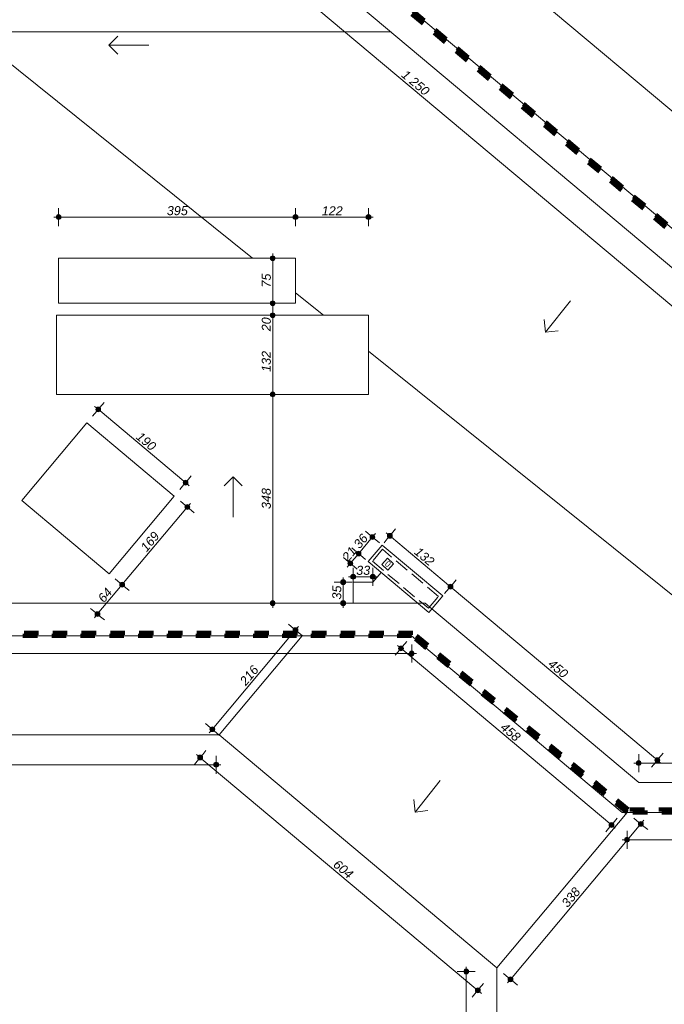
# Model space of a CAD drawing. Header units: millimetres. Extents: x -13944 to 76372, y -78836 to -36151.
# Tile 26 of 29: x 45000 to 55747, y -68829 to -52417. Entities that reach past the tile are written whole.
import ezdxf

# ---------------------------------------------------------------- set-up
doc = ezdxf.new("R2010")
doc.units = ezdxf.units.MM
doc.header["$MEASUREMENT"] = 0
doc.linetypes.add('Krawędzie ukryte', pattern=[340, 240, -100])
doc.linetypes.add('Przerywana', pattern=[480, 240, -240])
for name, color, linetype, lineweight in [('2D - Ogólne_Nr_pióra__1', 7, 'Continuous', 0), ('_podkład_Nr_pióra__1', 7, 'Continuous', 0), ('Instalacje - Went_Klim_Nr_pióra__42', 150, 'Continuous', 13), ('Wymiarowanie - Ogólne_Nr_pióra__82', 114, 'Continuous', 13)]:
    doc.layers.add(name, color=color, linetype=linetype, lineweight=lineweight)
doc.layers.add('Wymiarowanie - Ogólne', color=7, linetype='Continuous')
doc.styles.add('GENERATED_STYLE_1', font='txt')
doc.styles.add('GENERATED_STYLE_2', font='txt')
doc.dimstyles.new('GENERATED_STYLE__1', dxfattribs={"dimtxt": 150, "dimasz": 152, "dimexe": 0.18, "dimexo": 0, "dimgap": 0.09, "dimtad": 1, "dimlfac": 0.1, "dimzin": 0, "dimdsep": 46, "dimtxsty": 'GENERATED_STYLE_2', "dimblk": 'ARROWHEAD_11', "dimblk1": 'ARROWHEAD_11', "dimblk2": 'ARROWHEAD_11', "dimcen": 0.09, "dimclrd": 114, "dimclre": 114, "dimclrt": 114, "dimazin": 0, "dimtfac": 1, "dimtdec": 4, "dimtmove": 0, "dimatfit": 3, "dimfxl": 1, "dimtolj": 1, "dimtzin": 0, "dimarcsym": 0})
doc.dimstyles.new('GENERATED_STYLE__2', dxfattribs={"dimtxt": 150, "dimasz": 152, "dimexe": 0.18, "dimexo": 0, "dimgap": 0.09, "dimtad": 1, "dimtih": 1, "dimtoh": 1, "dimlfac": 0.1, "dimzin": 0, "dimdsep": 46, "dimtxsty": 'GENERATED_STYLE_2', "dimblk": 'ARROWHEAD_11', "dimblk1": 'ARROWHEAD_11', "dimblk2": 'ARROWHEAD_11', "dimcen": 0.09, "dimclrd": 114, "dimclre": 114, "dimclrt": 114, "dimazin": 0, "dimtfac": 1, "dimtdec": 4, "dimtmove": 0, "dimatfit": 3, "dimfxl": 1, "dimtolj": 1, "dimtzin": 0, "dimarcsym": 0})
doc.dimstyles.new('GENERATED_STYLE__3', dxfattribs={"dimtxt": 150, "dimasz": 152, "dimexe": 0.18, "dimexo": 0, "dimgap": 0.09, "dimtad": 1, "dimlfac": 0.1, "dimzin": 0, "dimdsep": 46, "dimtxsty": 'GENERATED_STYLE_2', "dimblk": 'ARROWHEAD_11', "dimblk1": 'ARROWHEAD_11', "dimblk2": 'ARROWHEAD_11', "dimcen": 0.09, "dimclrd": 114, "dimclre": 114, "dimclrt": 114, "dimazin": 0, "dimtfac": 1, "dimtdec": 4, "dimtmove": 2, "dimatfit": 3, "dimfxl": 1, "dimtolj": 1, "dimtzin": 0, "dimarcsym": 0})

# ---------------------------------------------------------------- blocks, each defined once
blk = doc.blocks.new('*D7')
at = {"layer": 'Wymiarowanie - Ogólne_Nr_pióra__82', "linetype": 'Continuous'}
for points in [[(38955, -39714), (38952, -39698), (38944, -39685), (38931, -39677), (38915, -39674), (38900, -39677), (38887, -39685), (38879, -39698), (38875, -39714), (38879, -39729), (38887, -39742), (38900, -39751), (38915, -39754), (38931, -39751), (38944, -39742), (38952, -39729)], [(61269, -58430), (61266, -58415), (61257, -58402), (61244, -58393), (61229, -58390), (61213, -58393), (61200, -58402), (61192, -58415), (61189, -58430), (61192, -58445), (61200, -58458), (61213, -58467), (61229, -58470), (61244, -58467), (61257, -58458), (61266, -58445)]]:
    blk.add_hatch(color=256, dxfattribs=at).paths.add_polyline_path(points)
for p, q in [((38854, -39662), (38885, -39688)), ((38941, -39683), (39012, -39599)), ((38819, -39829), (38890, -39744)), ((38946, -39739), (61198, -58404)), ((61254, -58400), (61325, -58315)), ((61132, -58545), (61203, -58461)), ((61259, -58456), (61290, -58482))]:
    blk.add_line(p, q, dxfattribs=at)
for centre in [(38915, -39714), (61229, -58430)]:
    blk.add_circle(centre, 40, dxfattribs=at)
at = {"layer": 'Wymiarowanie - Ogólne_Nr_pióra__82', "insert": (49829, -48829), "char_height": 150, "attachment_point": 7, "rotation": 320.0098, "style": 'GENERATED_STYLE_2'}
blk.add_mtext('\\A1;{\\fArial|b0|i1|c238|p38;2,912,5}', dxfattribs=at)
blk = doc.blocks.new('ARROWHEAD_11')
at = {"color": 0, "linetype": 'Continuous', "lineweight": 0}
blk.add_line((0, 0), (-1, 0), dxfattribs=at)
at = {"color": 0, "linetype": 'Continuous', "lineweight": 0, "const_width": 0.25, "flags": 128}
blk.add_lwpolyline([(-0.125, 0, 1), (0.125, 0, 1)], format="xyb", close=True, dxfattribs=at)
blk = doc.blocks.new('*D201')
at = {"layer": 'Wymiarowanie - Ogólne_Nr_pióra__82', "linetype": 'Continuous'}
for points in [[(46779, -49529), (46776, -49514), (46768, -49501), (46755, -49492), (46739, -49489), (46724, -49492), (46711, -49501), (46702, -49514), (46699, -49529), (46702, -49545), (46711, -49558), (46724, -49566), (46739, -49569), (46755, -49566), (46768, -49558), (46776, -49545)], [(56356, -57563), (56353, -57547), (56344, -57534), (56331, -57526), (56316, -57523), (56301, -57526), (56288, -57534), (56279, -57547), (56276, -57563), (56279, -57578), (56288, -57591), (56301, -57599), (56316, -57603), (56331, -57599), (56344, -57591), (56353, -57578)]]:
    blk.add_hatch(color=256, dxfattribs=at).paths.add_polyline_path(points)
for p, q in [((56286, -57537), (46770, -49555)), ((56290, -57593), (56220, -57677)), ((56413, -57448), (56342, -57532))]:
    blk.add_line(p, q, dxfattribs=at)
blk.add_circle((56316, -57563), 40, dxfattribs=at)
at = {"layer": 'Wymiarowanie - Ogólne_Nr_pióra__82', "insert": (51350, -53358), "char_height": 150, "attachment_point": 7, "rotation": 320.0098, "style": 'GENERATED_STYLE_2'}
blk.add_mtext('\\A1;{\\fArial|b0|i1|c238|p38;1\xa0250}', dxfattribs=at)
blk = doc.blocks.new('*D204')
at = {"layer": 'Wymiarowanie - Ogólne_Nr_pióra__82', "linetype": 'Continuous'}
for points in [[(52222, -61868), (52219, -61853), (52210, -61840), (52197, -61831), (52182, -61828), (52167, -61831), (52154, -61840), (52145, -61853), (52142, -61868), (52145, -61883), (52154, -61896), (52167, -61905), (52182, -61908), (52197, -61905), (52210, -61896), (52219, -61883)], [(55670, -64760), (55666, -64745), (55658, -64732), (55645, -64723), (55630, -64720), (55614, -64723), (55601, -64732), (55593, -64745), (55590, -64760), (55593, -64775), (55601, -64788), (55614, -64797), (55630, -64800), (55645, -64797), (55658, -64788), (55666, -64775)]]:
    blk.add_hatch(color=256, dxfattribs=at).paths.add_polyline_path(points)
for p, q in [((55599, -64734), (52212, -61894)), ((55726, -64645), (55655, -64729)), ((55604, -64791), (55533, -64875)), ((55691, -64811), (55660, -64786))]:
    blk.add_line(p, q, dxfattribs=at)
for centre in [(52182, -61868), (55630, -64760)]:
    blk.add_circle(centre, 40, dxfattribs=at)
at = {"layer": 'Wymiarowanie - Ogólne_Nr_pióra__82', "insert": (53794, -63181), "char_height": 150, "attachment_point": 7, "rotation": 320.0098, "style": 'GENERATED_STYLE_2'}
blk.add_mtext('\\A1;{\\fArial|b0|i1|c238|p38;450}', dxfattribs=at)
blk = doc.blocks.new('*D205')
at = {"layer": 'Wymiarowanie - Ogólne_Nr_pióra__82', "linetype": 'Continuous'}
for points in [[(51211, -61020), (51207, -61004), (51199, -60991), (51186, -60983), (51171, -60980), (51155, -60983), (51142, -60991), (51134, -61004), (51131, -61020), (51134, -61035), (51142, -61048), (51155, -61057), (51171, -61060), (51186, -61057), (51199, -61048), (51207, -61035)], [(52222, -61868), (52219, -61853), (52210, -61840), (52197, -61831), (52182, -61828), (52167, -61831), (52154, -61840), (52145, -61853), (52142, -61868), (52145, -61883), (52154, -61896), (52167, -61905), (52182, -61908), (52197, -61905), (52210, -61896), (52219, -61883)]]:
    blk.add_hatch(color=256, dxfattribs=at).paths.add_polyline_path(points)
for p, q in [((51145, -61050), (51074, -61135)), ((51140, -60994), (51109, -60968)), ((51267, -60905), (51196, -60989)), ((52151, -61842), (51201, -61045)), ((52278, -61753), (52208, -61837)), ((52156, -61899), (52085, -61983))]:
    blk.add_line(p, q, dxfattribs=at)
blk.add_circle((51171, -61020), 40, dxfattribs=at)
at = {"layer": 'Wymiarowanie - Ogólne_Nr_pióra__82', "insert": (51565, -61311), "char_height": 150, "attachment_point": 7, "rotation": 320.0098, "style": 'GENERATED_STYLE_2'}
blk.add_mtext('\\A1;{\\fArial|b0|i1|c238|p38;132}', dxfattribs=at)
blk = doc.blocks.new('*D206')
at = {"layer": 'Wymiarowanie - Ogólne_Nr_pióra__82', "linetype": 'Continuous'}
for points in [[(55360, -64808), (55357, -64792), (55348, -64779), (55335, -64771), (55320, -64768), (55304, -64771), (55291, -64779), (55283, -64792), (55280, -64808), (55283, -64823), (55291, -64836), (55304, -64845), (55320, -64848), (55335, -64845), (55348, -64836), (55357, -64823)], [(59805, -64808), (59802, -64792), (59793, -64779), (59780, -64771), (59765, -64768), (59749, -64771), (59736, -64779), (59728, -64792), (59725, -64808), (59728, -64823), (59736, -64836), (59749, -64845), (59765, -64848), (59780, -64845), (59793, -64836), (59802, -64823)]]:
    blk.add_hatch(color=256, dxfattribs=at).paths.add_polyline_path(points)
for p, q in [((55320, -64768), (55320, -64658)), ((59765, -64768), (59765, -64658)), ((55240, -64808), (55280, -64808)), ((55360, -64808), (59725, -64808)), ((55320, -64958), (55320, -64848)), ((59765, -64958), (59765, -64848))]:
    blk.add_line(p, q, dxfattribs=at)
for centre in [(55320, -64808), (59765, -64808)]:
    blk.add_circle(centre, 40, dxfattribs=at)
at = {"layer": 'Wymiarowanie - Ogólne_Nr_pióra__82', "insert": (57286, -64778), "char_height": 150, "attachment_point": 7, "style": 'GENERATED_STYLE_2'}
blk.add_mtext('\\A1;{\\fArial|b0|i1|c238|p38;444,5}', dxfattribs=at)
blk = doc.blocks.new('*D214')
at = {"layer": 'Wymiarowanie - Ogólne_Nr_pióra__82', "linetype": 'Continuous'}
for points in [[(45688, -55707), (45685, -55691), (45677, -55678), (45664, -55670), (45648, -55667), (45633, -55670), (45620, -55678), (45612, -55691), (45608, -55707), (45612, -55722), (45620, -55735), (45633, -55744), (45648, -55747), (45664, -55744), (45677, -55735), (45685, -55722)], [(49638, -55707), (49635, -55691), (49627, -55678), (49614, -55670), (49598, -55667), (49583, -55670), (49570, -55678), (49562, -55691), (49558, -55707), (49562, -55722), (49570, -55735), (49583, -55744), (49598, -55747), (49614, -55744), (49627, -55735), (49635, -55722)]]:
    blk.add_hatch(color=256, dxfattribs=at).paths.add_polyline_path(points)
for p, q in [((45648, -55667), (45648, -55557)), ((49598, -55667), (49598, -55557)), ((45568, -55707), (45608, -55707)), ((45648, -55857), (45648, -55747)), ((45688, -55707), (49558, -55707)), ((49598, -55857), (49598, -55747))]:
    blk.add_line(p, q, dxfattribs=at)
for centre in [(45648, -55707), (49598, -55707)]:
    blk.add_circle(centre, 40, dxfattribs=at)
at = {"layer": 'Wymiarowanie - Ogólne_Nr_pióra__82', "insert": (47453, -55677), "char_height": 150, "attachment_point": 7, "style": 'GENERATED_STYLE_2'}
blk.add_mtext('\\A1;{\\fArial|b0|i1|c238|p38;395}', dxfattribs=at)
blk = doc.blocks.new('*D215')
at = {"layer": 'Wymiarowanie - Ogólne_Nr_pióra__82', "linetype": 'Continuous'}
for points in [[(49638, -55707), (49635, -55691), (49627, -55678), (49614, -55670), (49598, -55667), (49583, -55670), (49570, -55678), (49562, -55691), (49558, -55707), (49562, -55722), (49570, -55735), (49583, -55744), (49598, -55747), (49614, -55744), (49627, -55735), (49635, -55722)], [(50855, -55707), (50852, -55691), (50843, -55678), (50830, -55670), (50815, -55667), (50799, -55670), (50786, -55678), (50778, -55691), (50775, -55707), (50778, -55722), (50786, -55735), (50799, -55744), (50815, -55747), (50830, -55744), (50843, -55735), (50852, -55722)]]:
    blk.add_hatch(color=256, dxfattribs=at).paths.add_polyline_path(points)
for p, q in [((49598, -55667), (49598, -55557)), ((50815, -55667), (50815, -55557)), ((49598, -55857), (49598, -55747)), ((49638, -55707), (50775, -55707)), ((50815, -55857), (50815, -55747)), ((50855, -55707), (50895, -55707))]:
    blk.add_line(p, q, dxfattribs=at)
for centre in [(49598, -55707), (50815, -55707)]:
    blk.add_circle(centre, 40, dxfattribs=at)
at = {"layer": 'Wymiarowanie - Ogólne_Nr_pióra__82', "insert": (50036, -55677), "char_height": 150, "attachment_point": 7, "style": 'GENERATED_STYLE_2'}
blk.add_mtext('\\A1;{\\fArial|b0|i1|c238|p38;122}', dxfattribs=at)
blk = doc.blocks.new('*D216')
at = {"layer": 'Wymiarowanie - Ogólne_Nr_pióra__82', "linetype": 'Continuous'}
for points in [[(49258, -58663), (49255, -58648), (49247, -58635), (49234, -58626), (49218, -58623), (49203, -58626), (49190, -58635), (49181, -58648), (49178, -58663), (49181, -58679), (49190, -58692), (49203, -58700), (49218, -58703), (49234, -58700), (49247, -58692), (49255, -58679)], [(49258, -62143), (49255, -62128), (49247, -62115), (49234, -62106), (49218, -62103), (49203, -62106), (49190, -62115), (49181, -62128), (49178, -62143), (49181, -62159), (49190, -62172), (49203, -62180), (49218, -62183), (49234, -62180), (49247, -62172), (49255, -62159)]]:
    blk.add_hatch(color=256, dxfattribs=at).paths.add_polyline_path(points)
for p, q in [((49178, -58663), (49068, -58663)), ((49218, -62103), (49218, -58703)), ((49368, -58663), (49258, -58663)), ((49178, -62143), (49068, -62143)), ((49218, -62223), (49218, -62183)), ((49368, -62143), (49258, -62143))]:
    blk.add_line(p, q, dxfattribs=at)
for centre in [(49218, -58663), (49218, -62143)]:
    blk.add_circle(centre, 40, dxfattribs=at)
at = {"layer": 'Wymiarowanie - Ogólne_Nr_pióra__82', "insert": (49188, -60574), "char_height": 150, "attachment_point": 7, "rotation": 90, "style": 'GENERATED_STYLE_2'}
blk.add_mtext('\\A1;{\\fArial|b0|i1|c238|p38;348}', dxfattribs=at)
blk = doc.blocks.new('*D217')
at = {"layer": 'Wymiarowanie - Ogólne_Nr_pióra__82', "linetype": 'Continuous'}
for points in [[(49258, -57343), (49255, -57328), (49247, -57315), (49234, -57306), (49218, -57303), (49203, -57306), (49190, -57315), (49181, -57328), (49178, -57343), (49181, -57359), (49190, -57372), (49203, -57380), (49218, -57383), (49234, -57380), (49247, -57372), (49255, -57359)], [(49258, -58663), (49255, -58648), (49247, -58635), (49234, -58626), (49218, -58623), (49203, -58626), (49190, -58635), (49181, -58648), (49178, -58663), (49181, -58679), (49190, -58692), (49203, -58700), (49218, -58703), (49234, -58700), (49247, -58692), (49255, -58679)]]:
    blk.add_hatch(color=256, dxfattribs=at).paths.add_polyline_path(points)
for p, q in [((49178, -57343), (49068, -57343)), ((49218, -58623), (49218, -57383)), ((49368, -57343), (49258, -57343)), ((49178, -58663), (49068, -58663)), ((49368, -58663), (49258, -58663))]:
    blk.add_line(p, q, dxfattribs=at)
for centre in [(49218, -57343), (49218, -58663)]:
    blk.add_circle(centre, 40, dxfattribs=at)
at = {"layer": 'Wymiarowanie - Ogólne_Nr_pióra__82', "char_height": 150, "attachment_point": 7, "rotation": 90, "style": 'GENERATED_STYLE_2'}
for s, insert in [('\\A1;{\\fArial|b0|i1|c238|p38;20}', (49188, -57611)), ('\\A1;{\\fArial|b0|i1|c238|p38;132}', (49188, -58288))]:
    blk.add_mtext(s, dxfattribs=dict(at, insert=insert))
blk = doc.blocks.new('*D218')
at = {"layer": 'Wymiarowanie - Ogólne_Nr_pióra__82', "linetype": 'Continuous'}
for points in [[(49258, -57143), (49255, -57128), (49247, -57115), (49234, -57106), (49218, -57103), (49203, -57106), (49190, -57115), (49181, -57128), (49178, -57143), (49181, -57159), (49190, -57172), (49203, -57180), (49218, -57183), (49234, -57180), (49247, -57172), (49255, -57159)], [(49258, -57343), (49255, -57328), (49247, -57315), (49234, -57306), (49218, -57303), (49203, -57306), (49190, -57315), (49181, -57328), (49178, -57343), (49181, -57359), (49190, -57372), (49203, -57380), (49218, -57383), (49234, -57380), (49247, -57372), (49255, -57359)]]:
    blk.add_hatch(color=256, dxfattribs=at).paths.add_polyline_path(points)
for p, q in [((49178, -57143), (49068, -57143)), ((49218, -57303), (49218, -57183)), ((49368, -57143), (49258, -57143)), ((49178, -57343), (49068, -57343)), ((49368, -57343), (49258, -57343))]:
    blk.add_line(p, q, dxfattribs=at)
for centre in [(49218, -57143), (49218, -57343)]:
    blk.add_circle(centre, 40, dxfattribs=at)
blk = doc.blocks.new('*D219')
at = {"layer": 'Wymiarowanie - Ogólne_Nr_pióra__82', "linetype": 'Continuous'}
for points in [[(49258, -56393), (49255, -56378), (49247, -56365), (49234, -56356), (49218, -56353), (49203, -56356), (49190, -56365), (49181, -56378), (49178, -56393), (49181, -56409), (49190, -56422), (49203, -56430), (49218, -56433), (49234, -56430), (49247, -56422), (49255, -56409)], [(49258, -57143), (49255, -57128), (49247, -57115), (49234, -57106), (49218, -57103), (49203, -57106), (49190, -57115), (49181, -57128), (49178, -57143), (49181, -57159), (49190, -57172), (49203, -57180), (49218, -57183), (49234, -57180), (49247, -57172), (49255, -57159)]]:
    blk.add_hatch(color=256, dxfattribs=at).paths.add_polyline_path(points)
for p, q in [((49178, -56393), (49068, -56393)), ((49218, -56353), (49218, -56313)), ((49218, -57103), (49218, -56433)), ((49368, -56393), (49258, -56393)), ((49178, -57143), (49068, -57143)), ((49368, -57143), (49258, -57143))]:
    blk.add_line(p, q, dxfattribs=at)
for centre in [(49218, -56393), (49218, -57143)]:
    blk.add_circle(centre, 40, dxfattribs=at)
at = {"layer": 'Wymiarowanie - Ogólne_Nr_pióra__82', "insert": (49188, -56882), "char_height": 150, "attachment_point": 7, "rotation": 90, "style": 'GENERATED_STYLE_2'}
blk.add_mtext('\\A1;{\\fArial|b0|i1|c238|p38;75}', dxfattribs=at)
blk = doc.blocks.new('*D220')
at = {"layer": 'Wymiarowanie - Ogólne_Nr_pióra__82', "linetype": 'Continuous'}
for points in [[(50433, -61793), (50430, -61778), (50421, -61765), (50409, -61756), (50393, -61753), (50378, -61756), (50365, -61765), (50356, -61778), (50353, -61793), (50356, -61809), (50365, -61822), (50378, -61830), (50393, -61833), (50409, -61830), (50421, -61822), (50430, -61809)], [(50433, -62143), (50430, -62128), (50421, -62115), (50409, -62106), (50393, -62103), (50378, -62106), (50365, -62115), (50356, -62128), (50353, -62143), (50356, -62159), (50365, -62172), (50378, -62180), (50393, -62183), (50409, -62180), (50421, -62172), (50430, -62159)]]:
    blk.add_hatch(color=256, dxfattribs=at).paths.add_polyline_path(points)
for p, q in [((50353, -61793), (50243, -61793)), ((50393, -61753), (50393, -61713)), ((50393, -62103), (50393, -61833)), ((50543, -61793), (50433, -61793)), ((50353, -62143), (50243, -62143)), ((50393, -62223), (50393, -62183)), ((50543, -62143), (50433, -62143))]:
    blk.add_line(p, q, dxfattribs=at)
for centre in [(50393, -61793), (50393, -62143)]:
    blk.add_circle(centre, 40, dxfattribs=at)
at = {"layer": 'Wymiarowanie - Ogólne_Nr_pióra__82', "insert": (50363, -62082), "char_height": 150, "attachment_point": 7, "rotation": 90, "style": 'GENERATED_STYLE_2'}
blk.add_mtext('\\A1;{\\fArial|b0|i1|c238|p38;35}', dxfattribs=at)
blk = doc.blocks.new('*D221')
at = {"layer": 'Wymiarowanie - Ogólne_Nr_pióra__82', "linetype": 'Continuous'}
for points in [[(50921, -61041), (50918, -61025), (50909, -61012), (50896, -61004), (50881, -61001), (50866, -61004), (50853, -61012), (50844, -61025), (50841, -61041), (50844, -61056), (50853, -61069), (50866, -61078), (50881, -61081), (50896, -61078), (50909, -61069), (50918, -61056)], [(50690, -61316), (50687, -61301), (50678, -61288), (50665, -61280), (50650, -61276), (50634, -61280), (50621, -61288), (50613, -61301), (50610, -61316), (50613, -61332), (50621, -61345), (50634, -61353), (50650, -61356), (50665, -61353), (50678, -61345), (50687, -61332)]]:
    blk.add_hatch(color=256, dxfattribs=at).paths.add_polyline_path(points)
for p, q in [((50766, -60944), (50850, -61015)), ((50932, -60979), (50907, -61010)), ((50855, -61071), (50675, -61286)), ((50912, -61066), (50996, -61137)), ((50535, -61220), (50619, -61291)), ((50680, -61342), (50764, -61413))]:
    blk.add_line(p, q, dxfattribs=at)
for centre in [(50881, -61041), (50650, -61316)]:
    blk.add_circle(centre, 40, dxfattribs=at)
at = {"layer": 'Wymiarowanie - Ogólne_Nr_pióra__82', "insert": (50669, -61247), "char_height": 150, "attachment_point": 7, "rotation": 50.0098, "style": 'GENERATED_STYLE_2'}
blk.add_mtext('\\A1;{\\fArial|b0|i1|c238|p38;36}', dxfattribs=at)
blk = doc.blocks.new('*D222')
at = {"layer": 'Wymiarowanie - Ogólne_Nr_pióra__82', "linetype": 'Continuous'}
for points in [[(50690, -61316), (50687, -61301), (50678, -61288), (50665, -61280), (50650, -61276), (50634, -61280), (50621, -61288), (50613, -61301), (50610, -61316), (50613, -61332), (50621, -61345), (50634, -61353), (50650, -61356), (50665, -61353), (50678, -61345), (50687, -61332)], [(50553, -61479), (50550, -61464), (50541, -61451), (50528, -61442), (50513, -61439), (50498, -61442), (50485, -61451), (50476, -61464), (50473, -61479), (50476, -61495), (50485, -61508), (50498, -61516), (50513, -61519), (50528, -61516), (50541, -61508), (50550, -61495)]]:
    blk.add_hatch(color=256, dxfattribs=at).paths.add_polyline_path(points)
for p, q in [((50398, -61383), (50482, -61454)), ((50535, -61220), (50619, -61291)), ((50624, -61347), (50539, -61449)), ((50680, -61342), (50764, -61413)), ((50487, -61510), (50462, -61541)), ((50544, -61505), (50628, -61576))]:
    blk.add_line(p, q, dxfattribs=at)
blk.add_circle((50513, -61479), 40, dxfattribs=at)
at = {"layer": 'Wymiarowanie - Ogólne_Nr_pióra__82', "insert": (50477, -61459), "char_height": 150, "attachment_point": 7, "rotation": 50.0098, "style": 'GENERATED_STYLE_2'}
blk.add_mtext('\\A1;{\\fArial|b0|i1|c238|p38;21}', dxfattribs=at)
blk = doc.blocks.new('*D223')
at = {"layer": 'Wymiarowanie - Ogólne_Nr_pióra__82', "linetype": 'Continuous'}
for points in [[(50600, -61702), (50597, -61687), (50588, -61674), (50575, -61665), (50560, -61662), (50544, -61665), (50531, -61674), (50523, -61687), (50520, -61702), (50523, -61717), (50531, -61730), (50544, -61739), (50560, -61742), (50575, -61739), (50588, -61730), (50597, -61717)], [(50927, -61702), (50924, -61687), (50915, -61674), (50902, -61665), (50887, -61662), (50872, -61665), (50859, -61674), (50850, -61687), (50847, -61702), (50850, -61717), (50859, -61730), (50872, -61739), (50887, -61742), (50902, -61739), (50915, -61730), (50924, -61717)]]:
    blk.add_hatch(color=256, dxfattribs=at).paths.add_polyline_path(points)
for p, q in [((50480, -61702), (50520, -61702)), ((50560, -61662), (50560, -61552)), ((50600, -61702), (50847, -61702)), ((50887, -61662), (50887, -61552)), ((50927, -61702), (50967, -61702)), ((50560, -61852), (50560, -61742)), ((50887, -61852), (50887, -61742))]:
    blk.add_line(p, q, dxfattribs=at)
for centre in [(50560, -61702), (50887, -61702)]:
    blk.add_circle(centre, 40, dxfattribs=at)
at = {"layer": 'Wymiarowanie - Ogólne_Nr_pióra__82', "insert": (50610, -61672), "char_height": 150, "attachment_point": 7, "style": 'GENERATED_STYLE_2'}
blk.add_mtext('\\A1;{\\fArial|b0|i1|c238|p38;33}', dxfattribs=at)
blk = doc.blocks.new('*D224')
at = {"layer": 'Wymiarowanie - Ogólne_Nr_pióra__82', "linetype": 'Continuous'}
for points in [[(46349, -58913), (46346, -58898), (46338, -58885), (46325, -58876), (46309, -58873), (46294, -58876), (46281, -58885), (46272, -58898), (46269, -58913), (46272, -58928), (46281, -58941), (46294, -58950), (46309, -58953), (46325, -58950), (46338, -58941), (46346, -58928)], [(47805, -60134), (47802, -60119), (47793, -60106), (47780, -60097), (47765, -60094), (47750, -60097), (47737, -60106), (47728, -60119), (47725, -60134), (47728, -60149), (47737, -60162), (47750, -60171), (47765, -60174), (47780, -60171), (47793, -60162), (47802, -60149)]]:
    blk.add_hatch(color=256, dxfattribs=at).paths.add_polyline_path(points)
for p, q in [((46279, -58887), (46248, -58862)), ((46406, -58798), (46335, -58882)), ((46284, -58944), (46213, -59028)), ((47734, -60108), (46340, -58939)), ((47861, -60019), (47791, -60103)), ((47739, -60165), (47669, -60249)), ((47826, -60185), (47796, -60160))]:
    blk.add_line(p, q, dxfattribs=at)
for centre in [(46309, -58913), (47765, -60134)]:
    blk.add_circle(centre, 40, dxfattribs=at)
at = {"layer": 'Wymiarowanie - Ogólne_Nr_pióra__82', "insert": (46926, -59391), "char_height": 150, "attachment_point": 7, "rotation": 320.0098, "style": 'GENERATED_STYLE_2'}
blk.add_mtext('\\A1;{\\fArial|b0|i1|c238|p38;190}', dxfattribs=at)
blk = doc.blocks.new('*D225')
at = {"layer": 'Wymiarowanie - Ogólne_Nr_pióra__82', "linetype": 'Continuous'}
for points in [[(46748, -61835), (46745, -61820), (46736, -61807), (46723, -61798), (46708, -61795), (46692, -61798), (46679, -61807), (46671, -61820), (46668, -61835), (46671, -61851), (46679, -61864), (46692, -61872), (46708, -61875), (46723, -61872), (46736, -61864), (46745, -61851)], [(46337, -62325), (46334, -62310), (46325, -62297), (46312, -62288), (46297, -62285), (46281, -62288), (46268, -62297), (46260, -62310), (46257, -62325), (46260, -62341), (46268, -62354), (46281, -62362), (46297, -62365), (46312, -62362), (46325, -62354), (46334, -62341)]]:
    blk.add_hatch(color=256, dxfattribs=at).paths.add_polyline_path(points)
for p, q in [((46322, -62295), (46682, -61866)), ((46677, -61810), (46593, -61739)), ((46823, -61932), (46738, -61861)), ((46266, -62300), (46182, -62229)), ((46245, -62387), (46271, -62356)), ((46412, -62422), (46327, -62351))]:
    blk.add_line(p, q, dxfattribs=at)
for centre in [(46708, -61835), (46297, -62325)]:
    blk.add_circle(centre, 40, dxfattribs=at)
at = {"layer": 'Wymiarowanie - Ogólne_Nr_pióra__82', "insert": (46406, -62148), "char_height": 150, "attachment_point": 7, "rotation": 50.0098, "style": 'GENERATED_STYLE_2'}
blk.add_mtext('\\A1;{\\fArial|b0|i1|c238|p38;64}', dxfattribs=at)
blk = doc.blocks.new('*D226')
at = {"layer": 'Wymiarowanie - Ogólne_Nr_pióra__82', "linetype": 'Continuous'}
for points in [[(47834, -60540), (47831, -60525), (47822, -60512), (47809, -60503), (47794, -60500), (47778, -60503), (47765, -60512), (47757, -60525), (47754, -60540), (47757, -60556), (47765, -60569), (47778, -60577), (47794, -60580), (47809, -60577), (47822, -60569), (47831, -60556)], [(46748, -61835), (46745, -61820), (46736, -61807), (46723, -61798), (46708, -61795), (46692, -61798), (46679, -61807), (46671, -61820), (46668, -61835), (46671, -61851), (46679, -61864), (46692, -61872), (46708, -61875), (46723, -61872), (46736, -61864), (46745, -61851)]]:
    blk.add_hatch(color=256, dxfattribs=at).paths.add_polyline_path(points)
for p, q in [((47763, -60515), (47679, -60444)), ((47819, -60510), (47845, -60479)), ((46733, -61805), (47768, -60571)), ((47909, -60637), (47824, -60566))]:
    blk.add_line(p, q, dxfattribs=at)
blk.add_circle((47794, -60540), 40, dxfattribs=at)
at = {"layer": 'Wymiarowanie - Ogólne_Nr_pióra__82', "insert": (47118, -61299), "char_height": 150, "attachment_point": 7, "rotation": 50.0098, "style": 'GENERATED_STYLE_2'}
blk.add_mtext('\\A1;{\\fArial|b0|i1|c238|p38;169}', dxfattribs=at)
blk = doc.blocks.new('*D265')
at = {"layer": 'Wymiarowanie - Ogólne_Nr_pióra__82', "linetype": 'Continuous'}
for points in [[(55165, -66085), (55162, -66069), (55154, -66056), (55141, -66048), (55125, -66045), (55110, -66048), (55097, -66056), (55088, -66069), (55085, -66085), (55088, -66100), (55097, -66113), (55110, -66122), (55125, -66125), (55141, -66122), (55154, -66113), (55162, -66100)], [(57304, -66085), (57301, -66069), (57292, -66056), (57279, -66048), (57264, -66045), (57248, -66048), (57235, -66056), (57227, -66069), (57224, -66085), (57227, -66100), (57235, -66113), (57248, -66122), (57264, -66125), (57279, -66122), (57292, -66113), (57301, -66100)]]:
    blk.add_hatch(color=256, dxfattribs=at).paths.add_polyline_path(points)
for p, q in [((55125, -66045), (55125, -65935)), ((57264, -66045), (57264, -65935)), ((55045, -66085), (55085, -66085)), ((55125, -66235), (55125, -66125)), ((55165, -66085), (57224, -66085)), ((57264, -66235), (57264, -66125)), ((57304, -66085), (57344, -66085))]:
    blk.add_line(p, q, dxfattribs=at)
for centre in [(55125, -66085), (57264, -66085)]:
    blk.add_circle(centre, 40, dxfattribs=at)
at = {"layer": 'Wymiarowanie - Ogólne_Nr_pióra__82', "insert": (56024, -66055), "char_height": 150, "attachment_point": 7, "style": 'GENERATED_STYLE_2'}
blk.add_mtext('\\A1;{\\fArial|b0|i1|c238|p38;214}', dxfattribs=at)
blk = doc.blocks.new('*D266')
at = {"layer": 'Wymiarowanie - Ogólne_Nr_pióra__82', "linetype": 'Continuous'}
for points in [[(48049, -64715), (48046, -64700), (48037, -64687), (48024, -64679), (48009, -64675), (47993, -64679), (47980, -64687), (47972, -64700), (47969, -64715), (47972, -64731), (47980, -64744), (47993, -64752), (48009, -64755), (48024, -64752), (48037, -64744), (48046, -64731)], [(52678, -68596), (52675, -68581), (52666, -68568), (52653, -68559), (52638, -68556), (52622, -68559), (52609, -68568), (52601, -68581), (52598, -68596), (52601, -68612), (52609, -68625), (52622, -68633), (52638, -68636), (52653, -68633), (52666, -68625), (52675, -68612)]]:
    blk.add_hatch(color=256, dxfattribs=at).paths.add_polyline_path(points)
for p, q in [((47947, -64664), (47978, -64690)), ((48034, -64685), (48105, -64601)), ((47912, -64830), (47983, -64746)), ((48039, -64741), (52607, -68571)), ((52663, -68566), (52734, -68481)), ((52541, -68711), (52612, -68627)), ((52668, -68622), (52699, -68648))]:
    blk.add_line(p, q, dxfattribs=at)
for centre in [(48009, -64715), (52638, -68596)]:
    blk.add_circle(centre, 40, dxfattribs=at)
at = {"layer": 'Wymiarowanie - Ogólne_Nr_pióra__82', "insert": (50212, -66523), "char_height": 150, "attachment_point": 7, "rotation": 320.025, "style": 'GENERATED_STYLE_2'}
blk.add_mtext('\\A1;{\\fArial|b0|i1|c238|p38;604}', dxfattribs=at)
blk = doc.blocks.new('*D267')
at = {"layer": 'Wymiarowanie - Ogólne_Nr_pióra__82', "linetype": 'Continuous'}
for points in [[(51397, -62897), (51394, -62882), (51385, -62869), (51372, -62860), (51357, -62857), (51342, -62860), (51329, -62869), (51320, -62882), (51317, -62897), (51320, -62912), (51329, -62925), (51342, -62934), (51357, -62937), (51372, -62934), (51385, -62925), (51394, -62912)], [(54907, -65841), (54904, -65826), (54895, -65813), (54882, -65804), (54867, -65801), (54851, -65804), (54839, -65813), (54830, -65826), (54827, -65841), (54830, -65856), (54839, -65869), (54851, -65878), (54867, -65881), (54882, -65878), (54895, -65869), (54904, -65856)]]:
    blk.add_hatch(color=256, dxfattribs=at).paths.add_polyline_path(points)
for p, q in [((51327, -62871), (51296, -62846)), ((51454, -62782), (51383, -62867)), ((51331, -62928), (51261, -63012)), ((54836, -65815), (51388, -62923)), ((54963, -65726), (54893, -65810)), ((54841, -65872), (54770, -65956)), ((54928, -65892), (54897, -65867))]:
    blk.add_line(p, q, dxfattribs=at)
for centre in [(51357, -62897), (54867, -65841)]:
    blk.add_circle(centre, 40, dxfattribs=at)
at = {"layer": 'Wymiarowanie - Ogólne_Nr_pióra__82', "insert": (53000, -64236), "char_height": 150, "attachment_point": 7, "rotation": 320.0098, "style": 'GENERATED_STYLE_2'}
blk.add_mtext('\\A1;{\\fArial|b0|i1|c238|p38;458}', dxfattribs=at)
blk = doc.blocks.new('*D270')
at = {"layer": 'Wymiarowanie - Ogólne_Nr_pióra__82', "linetype": 'Continuous'}
for points in [[(29965, -62981), (29962, -62966), (29953, -62953), (29940, -62944), (29925, -62941), (29909, -62944), (29896, -62953), (29888, -62966), (29885, -62981), (29888, -62996), (29896, -63009), (29909, -63018), (29925, -63021), (29940, -63018), (29953, -63009), (29962, -62996)], [(51575, -62981), (51572, -62966), (51563, -62953), (51550, -62944), (51535, -62941), (51519, -62944), (51506, -62953), (51498, -62966), (51495, -62981), (51498, -62997), (51506, -63010), (51519, -63018), (51535, -63021), (51550, -63018), (51563, -63010), (51572, -62997)]]:
    blk.add_hatch(color=256, dxfattribs=at).paths.add_polyline_path(points)
for p, q in [((51535, -62941), (51535, -62831)), ((29965, -62981), (51495, -62981)), ((51535, -63131), (51535, -63021)), ((51575, -62981), (51615, -62981))]:
    blk.add_line(p, q, dxfattribs=at)
blk.add_circle((51535, -62981), 40, dxfattribs=at)
at = {"layer": 'Wymiarowanie - Ogólne_Nr_pióra__82', "insert": (40473, -62951), "char_height": 150, "attachment_point": 7, "rotation": 359.9995, "style": 'GENERATED_STYLE_2'}
blk.add_mtext('\\A1;{\\fArial|b0|i1|c238|p38;2 161}', dxfattribs=at)
blk = doc.blocks.new('*D277')
at = {"layer": 'Wymiarowanie - Ogólne_Nr_pióra__82', "linetype": 'Continuous'}
for points in [[(55395, -65822), (55392, -65806), (55383, -65793), (55370, -65785), (55355, -65782), (55339, -65785), (55326, -65793), (55318, -65806), (55315, -65822), (55318, -65837), (55326, -65850), (55339, -65859), (55355, -65862), (55370, -65859), (55383, -65850), (55392, -65837)], [(53223, -68412), (53220, -68397), (53211, -68384), (53198, -68375), (53183, -68372), (53168, -68375), (53155, -68384), (53146, -68397), (53143, -68412), (53146, -68427), (53155, -68440), (53168, -68449), (53183, -68452), (53198, -68449), (53211, -68440), (53220, -68427)]]:
    blk.add_hatch(color=256, dxfattribs=at).paths.add_polyline_path(points)
for p, q in [((55324, -65796), (55240, -65725)), ((55380, -65791), (55406, -65760)), ((53209, -68381), (55329, -65852)), ((55470, -65918), (55385, -65847)), ((53152, -68386), (53068, -68316)), ((53298, -68508), (53214, -68438)), ((53132, -68473), (53157, -68443))]:
    blk.add_line(p, q, dxfattribs=at)
for centre in [(55355, -65822), (53183, -68412)]:
    blk.add_circle(centre, 40, dxfattribs=at)
at = {"layer": 'Wymiarowanie - Ogólne_Nr_pióra__82', "insert": (54136, -67228), "char_height": 150, "attachment_point": 7, "rotation": 50.025, "style": 'GENERATED_STYLE_2'}
blk.add_mtext('\\A1;{\\fArial|b0|i1|c238|p38;338}', dxfattribs=at)
blk = doc.blocks.new('*D278')
at = {"layer": 'Wymiarowanie - Ogólne_Nr_pióra__82', "linetype": 'Continuous'}
for points in [[(49638, -62591), (49635, -62575), (49626, -62562), (49613, -62554), (49598, -62551), (49582, -62554), (49569, -62562), (49561, -62575), (49558, -62591), (49561, -62606), (49569, -62619), (49582, -62628), (49598, -62631), (49613, -62628), (49626, -62619), (49635, -62606)], [(48251, -64244), (48248, -64229), (48240, -64216), (48227, -64207), (48211, -64204), (48196, -64207), (48183, -64216), (48175, -64229), (48171, -64244), (48175, -64259), (48183, -64272), (48196, -64281), (48211, -64284), (48227, -64281), (48240, -64272), (48248, -64259)]]:
    blk.add_hatch(color=256, dxfattribs=at).paths.add_polyline_path(points)
for p, q in [((49567, -62565), (49483, -62494)), ((49623, -62560), (49649, -62529)), ((48237, -64214), (49572, -62621)), ((49713, -62687), (49628, -62616)), ((48181, -64218), (48097, -64148)), ((48160, -64305), (48186, -64275)), ((48326, -64341), (48242, -64270))]:
    blk.add_line(p, q, dxfattribs=at)
for centre in [(49598, -62591), (48211, -64244)]:
    blk.add_circle(centre, 40, dxfattribs=at)
at = {"layer": 'Wymiarowanie - Ogólne_Nr_pióra__82', "insert": (48772, -63529), "char_height": 150, "attachment_point": 7, "rotation": 50.025, "style": 'GENERATED_STYLE_2'}
blk.add_mtext('\\A1;{\\fArial|b0|i1|c238|p38;216}', dxfattribs=at)
blk = doc.blocks.new('*D313')
at = {"layer": 'Wymiarowanie - Ogólne_Nr_pióra__82', "linetype": 'Continuous'}
for points in [[(29965, -64835), (29962, -64819), (29953, -64806), (29940, -64798), (29925, -64795), (29909, -64798), (29896, -64806), (29888, -64819), (29885, -64835), (29888, -64850), (29896, -64863), (29909, -64871), (29925, -64875), (29940, -64871), (29953, -64863), (29962, -64850)], [(48315, -64835), (48312, -64819), (48304, -64806), (48291, -64798), (48275, -64795), (48260, -64798), (48247, -64806), (48238, -64819), (48235, -64835), (48238, -64850), (48247, -64863), (48260, -64871), (48275, -64875), (48291, -64871), (48304, -64863), (48312, -64850)]]:
    blk.add_hatch(color=256, dxfattribs=at).paths.add_polyline_path(points)
for p, q in [((29925, -64795), (29925, -64685)), ((48275, -64795), (48275, -64685)), ((29845, -64835), (29885, -64835)), ((29925, -64985), (29925, -64875)), ((29965, -64835), (48235, -64835)), ((48275, -64985), (48275, -64875)), ((48315, -64835), (48355, -64835))]:
    blk.add_line(p, q, dxfattribs=at)
for centre in [(29925, -64835), (48275, -64835)]:
    blk.add_circle(centre, 40, dxfattribs=at)
at = {"layer": 'Wymiarowanie - Ogólne_Nr_pióra__82', "insert": (38844, -64805), "char_height": 150, "attachment_point": 7, "style": 'GENERATED_STYLE_2'}
blk.add_mtext('\\A1;{\\fArial|b0|i1|c238|p38;1 835}', dxfattribs=at)
blk = doc.blocks.new('*D314')
at = {"layer": 'Wymiarowanie - Ogólne_Nr_pióra__82', "linetype": 'Continuous'}
for points in [[(52485, -68282), (52482, -68267), (52473, -68254), (52461, -68245), (52445, -68242), (52430, -68245), (52417, -68254), (52408, -68267), (52405, -68282), (52408, -68297), (52417, -68310), (52430, -68319), (52445, -68322), (52461, -68319), (52473, -68310), (52482, -68297)], [(52485, -70122), (52482, -70107), (52473, -70094), (52461, -70085), (52445, -70082), (52430, -70085), (52417, -70094), (52408, -70107), (52405, -70122), (52408, -70137), (52417, -70150), (52430, -70159), (52445, -70162), (52461, -70159), (52473, -70150), (52482, -70137)]]:
    blk.add_hatch(color=256, dxfattribs=at).paths.add_polyline_path(points)
for p, q in [((52445, -68242), (52445, -68202)), ((52405, -68282), (52295, -68282)), ((52445, -70082), (52445, -68322)), ((52595, -68282), (52485, -68282)), ((52405, -70122), (52295, -70122)), ((52445, -70202), (52445, -70162)), ((52595, -70122), (52485, -70122))]:
    blk.add_line(p, q, dxfattribs=at)
for centre in [(52445, -68282), (52445, -70122)]:
    blk.add_circle(centre, 40, dxfattribs=at)
at = {"layer": 'Wymiarowanie - Ogólne_Nr_pióra__82', "insert": (52415, -69373), "char_height": 150, "attachment_point": 7, "rotation": 90, "style": 'GENERATED_STYLE_2'}
blk.add_mtext('\\A1;{\\fArial|b0|i1|c238|p38;184}', dxfattribs=at)

msp = doc.modelspace()

# ---------------------------------------------------------------- linework, layer by layer
at = {"color": 10, "linetype": 'Przerywana', "lineweight": 90}
for points in [[(37951.507, -40862.978), (60264.596, -59579.384), (60264.596, -65629.384), (55125.221, -65629.384), (51534.742, -62685.477), (29924.596, -62685.477)], [(37933.313, -40912.978), (60214.596, -59602.704), (60214.596, -65579.384), (55143.099, -65579.384), (51552.619, -62635.477), (29874.596, -62635.477)]]:
    msp.add_lwpolyline(points, dxfattribs=at)
at = {"layer": '2D - Ogólne_Nr_pióra__1', "linetype": 'Continuous'}
for p, q in [((46483.347, -52843.763), (46633.347, -52693.763)), ((47153.948, -52843.763), (46483.347, -52843.763)), ((46483.347, -52843.763), (46633.347, -52993.763)), ((54185.099, -57102.955), (53766.302, -57626.707)), ((53766.302, -57626.707), (53742.826, -57415.878)), ((53766.302, -57626.707), (53977.131, -57603.231)), ((48561.224, -60036.877), (48411.224, -60186.877)), ((48561.224, -60707.479), (48561.224, -60036.877)), ((48561.224, -60036.877), (48711.224, -60186.877)), ((52012.74, -65100.372), (51593.943, -65624.123)), ((51593.943, -65624.123), (51570.467, -65413.294)), ((51593.943, -65624.123), (51804.772, -65600.647))]:
    msp.add_line(p, q, dxfattribs=at)
at = {"layer": '_podkład_Nr_pióra__1', "linetype": 'Continuous'}
for p, q in [((60264.596, -59579.384), (37951.507, -40862.978)), ((47055.587, -49152.166), (56632.516, -57185.374)), ((51191.961, -52617.243), (28794.596, -52617.243)), ((48883.99, -56393.241), (44181.096, -52617.243)), ((49598.495, -56393.241), (45648.495, -56393.241)), ((45648.495, -56393.241), (45648.495, -57143.241)), ((49598.495, -57143.241), (49598.495, -56393.241)), ((50067.187, -57343.241), (49598.495, -56966.924)), ((45648.495, -57143.241), (49598.495, -57143.241)), ((50814.704, -57343.241), (45614.704, -57343.241)), ((45614.704, -57343.241), (45614.704, -58663.241)), ((50814.704, -58663.241), (50814.704, -57343.241)), ((59764.596, -65129.384), (50814.704, -57943.43)), ((45614.704, -58663.241), (50814.704, -58663.241)), ((45034.941, -60432.193), (46121.03, -59137.393)), ((46121.03, -59137.393), (47576.723, -60358.44)), ((47576.723, -60358.44), (46490.634, -61653.241)), ((46490.634, -61653.241), (45034.941, -60432.193)), ((51040.597, -61174.599), (50809.241, -61450.414)), ((52051.921, -62022.906), (51040.597, -61174.599)), ((50809.241, -61450.414), (51820.564, -62298.721)), ((51023.764, -61630.358), (50887.136, -61793.241)), ((50887.136, -61793.241), (50559.691, -61793.241)), ((50559.691, -61793.241), (50559.691, -62143.241)), ((51820.564, -62298.721), (52051.921, -62022.906)), ((28294.596, -62143.077), (51759.734, -62143.279)), ((51759.734, -62143.279), (51871.977, -62237.429)), ((55319.671, -65129.384), (51871.977, -62237.429)), ((28288.051, -62685.277), (51534.742, -62685.477)), ((48324.596, -64338.978), (49710.831, -62685.461)), ((51534.742, -62685.477), (55044.372, -65629.384)), ((48324.596, -64338.978), (29924.596, -64338.978)), ((52953.596, -68219.724), (48324.596, -64338.978)), ((59764.596, -65129.384), (55319.671, -65129.384)), ((52953.596, -68219.724), (55125.221, -65629.384)), ((55044.372, -65629.384), (60264.596, -65629.384)), ((52953.596, -68219.724), (52953.596, -70122.176))]:
    msp.add_line(p, q, dxfattribs=at)
at = {"layer": '_podkład_Nr_pióra__1', "linetype": 'Krawędzie ukryte'}
for p, q in [((51046.772, -61245.039), (50879.681, -61444.24)), ((51981.48, -62029.081), (51046.772, -61245.039)), ((50879.681, -61444.24), (51814.389, -62228.281)), ((51814.389, -62228.281), (51981.48, -62029.081))]:
    msp.add_line(p, q, dxfattribs=at)
at = {"layer": 'Instalacje - Went_Klim_Nr_pióra__42', "linetype": 'Continuous'}
for p, q in [((51129.528, -61392.961), (51035.507, -61496.692)), ((51035.507, -61496.692), (51139.239, -61590.713)), ((51233.259, -61486.981), (51129.528, -61392.961)), ((51139.239, -61590.713), (51233.259, -61486.981))]:
    msp.add_line(p, q, dxfattribs=at)

# ---------------------------------------------------------------- texts
at = {"layer": 'Instalacje - Went_Klim_Nr_pióra__42', "linetype": 'Continuous', "insert": (51109.555, -61462.731), "char_height": 100, "attachment_point": 4, "rotation": 317.8113131, "style": 'GENERATED_STYLE_1'}
msp.add_mtext('\\A1;{\\fArial|b0|i0|c238|p38;0}', dxfattribs=at)

# ---------------------------------------------------------------- dimensions: what is measured, and where the dimension line sits
at = {"layer": 'Wymiarowanie - Ogólne', "color": 114, "linetype": 'Continuous', "lineweight": 13}
for base, p1, p2, angle, text, dimstyle, picture, middle, turn in [((61228.581, -58430.152), (38327, -40415.328), (60640.089, -59131.734), 320.0097945, '2,912,5', 'GENERATED_STYLE__1', '*D7', (50139.516, -48991.503), 320.0097945), ((50512.941, -61479.363), (50809.241, -61450.414), (50887.136, -61793.241), 230.0097945, '21', 'GENERATED_STYLE__3', '*D222', (50492.702, -61323.719), 50.0097945), ((46707.595, -61835.23), (46079.627, -62143.23), (46490.634, -61653.241), 50.0097945, '64', 'GENERATED_STYLE__1', '*D225', (46421.646, -62012.746), 50.0097945), ((51534.739, -62981.238), (29924.596, -62685.3), (51534.742, -62685.477), 359.9995074, '2 161', 'GENERATED_STYLE__1', '*D270', (40729.668, -62876.145), 359.9995074), ((49597.728, -62590.641), (48324.596, -64338.978), (49710.831, -62685.461), 50.025041, '216', 'GENERATED_STYLE__1', '*D278', (48824.147, -63349.941), 50.025041), ((51357.174, -62897.167), (55044.372, -65629.384), (51534.742, -62685.477), 140.0097945, '458', 'GENERATED_STYLE__1', '*D267', (53179.469, -64288.674), 320.0097945), ((52637.663, -68596.246), (48012.178, -64711.308), (52715.914, -68502.908), 320.025041, '604', 'GENERATED_STYLE__1', '*D266', (50390.621, -66575.409), 320.025041), ((55354.635, -65821.714), (52953.596, -68219.724), (55125.221, -65629.384), 50.025041, '338', 'GENERATED_STYLE__1', '*D277', (54188.359, -67049.427), 50.025041)]:
    dim = msp.add_linear_dim(base=base, p1=p1, p2=p2, angle=angle, text=text, dimstyle=dimstyle, dxfattribs=at)
    dim.commit()
    dim.dimension.update_dxf_attribs({"geometry": picture, "text_midpoint": middle, "dimtype": 160, "text_rotation": turn})
for base, p1, p2, angle, picture, middle, turn in [((46739.23, -49529.316), (55768.042, -58215.971), (46981.581, -49240.393), 140.0097945, '*D201', (51595.174, -53465.474), 320.0097945), ((49218.334, -56393.241), (49678.884, -57143.241), (49678.884, -56393.241), 90, '*D219', (49113.334, -56768.241), 90), ((49218.334, -57143.241), (49645.094, -57343.241), (49678.884, -57143.241), 90, '*D218', (49113.334, -57497.07), 90), ((49218.334, -57343.241), (49645.094, -58663.241), (49645.094, -57343.241), 90, '*D217', (49113.334, -58117.07), 90), ((49218.334, -58663.241), (49389.039, -62143.224), (49645.094, -58663.241), 90, '*D216', (49113.334, -60403.232), 90), ((46309.302, -58912.941), (46490.634, -61653.241), (45034.941, -60432.193), 140.0097945, '*D224', (47104.628, -59443.019), 320.0097945), ((47793.685, -60540.429), (46490.634, -61653.241), (47576.723, -60358.44), 50.0097945, '*D226', (47170.194, -61120.351), 50.0097945), ((50649.569, -61316.48), (51040.597, -61174.599), (50809.241, -61450.414), 230.0097945, '*D221', (50684.801, -61111.094), 50.0097945), ((51170.517, -61019.713), (52051.921, -62022.906), (51040.597, -61174.599), 140.0097945, '*D205', (51743.657, -61363.42), 320.0097945), ((50393.194, -61793.241), (50559.691, -62143.241), (50559.691, -61793.241), 90, '*D220', (50288.194, -61968.241), 90), ((52181.84, -61868.02), (55319.671, -65129.384), (52051.921, -62022.906), 140.0097945, '*D204', (53973.167, -63233.551), 320.0097945), ((52445.206, -68282.13), (52813.596, -70122.176), (52822.287, -68282.13), 90, '*D314', (52340.206, -69202.153), 90)]:
    dim = msp.add_linear_dim(base=base, p1=p1, p2=p2, angle=angle, dimstyle='GENERATED_STYLE__1', dxfattribs=at)
    dim.commit()
    dim.dimension.update_dxf_attribs({"geometry": picture, "text_midpoint": middle, "dimtype": 160, "text_rotation": turn})
dim = msp.add_linear_dim(base=(49598.495, -55706.753), p1=(45648.495, -56393.241), p2=(49598.495, -56393.241), dimstyle='GENERATED_STYLE__2', dxfattribs=at)
dim.commit()
dim.dimension.update_dxf_attribs({"geometry": '*D214', "text_midpoint": (47623.495, -55601.753), "dimtype": 160})
for base, p1, p2, text, picture, middle in [((50814.704, -55706.753), (49598.495, -56393.241), (50814.704, -57343.241), '122', '*D215', (50206.6, -55601.753)), ((50887.136, -61701.934), (50559.691, -61793.241), (50887.136, -61793.241), '33', '*D223', (50723.414, -61596.934)), ((48275.394, -64834.54), (29924.596, -64478.978), (48275.394, -64479.712), '1 835', '*D313', (39099.995, -64729.54)), ((59764.596, -64807.699), (55319.671, -65129.384), (59764.596, -65129.384), '444,5', '*D206', (57542.134, -64702.699)), ((57263.596, -66084.567), (55125.221, -65629.384), (57263.596, -65629.384), '214', '*D265', (56194.409, -65979.567))]:
    dim = msp.add_linear_dim(base=base, p1=p1, p2=p2, text=text, dimstyle='GENERATED_STYLE__2', dxfattribs=at)
    dim.commit()
    dim.dimension.update_dxf_attribs({"geometry": picture, "text_midpoint": middle, "dimtype": 160})

doc.saveas('drawing.dxf')
